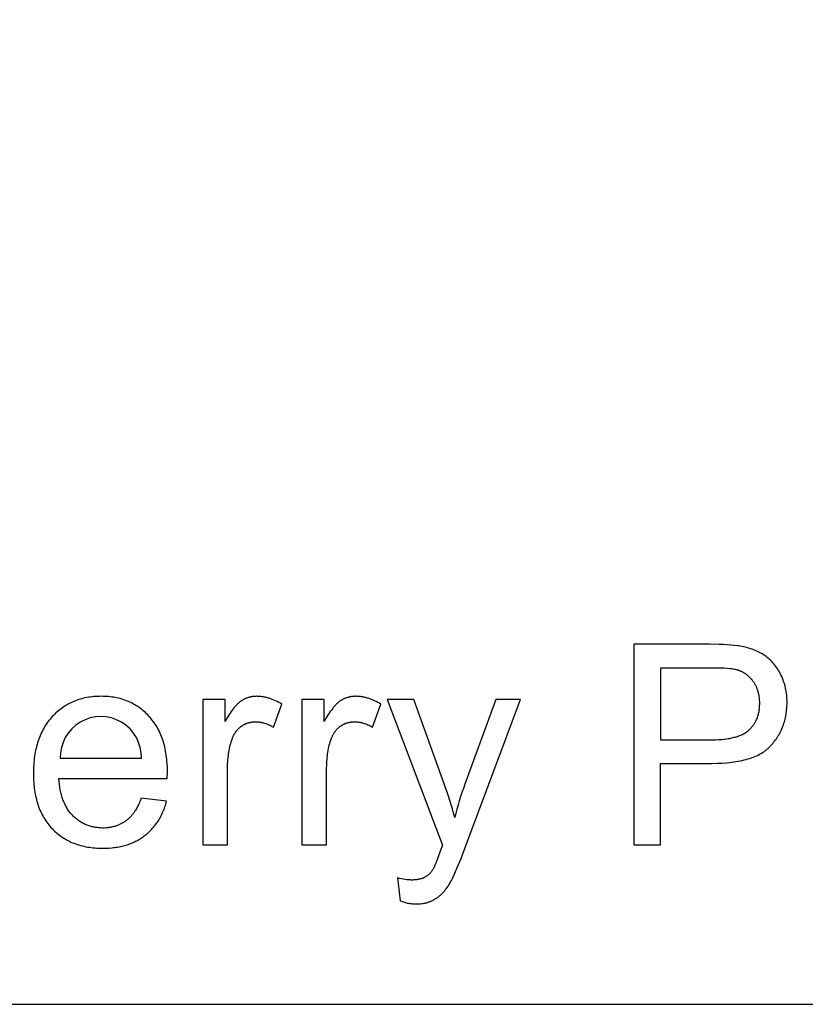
# Model space of a CAD drawing. Header units: millimetres. Extents: x 24 to 391, y -170 to 84.
# Tile 10 of 49: x 166 to 178, y -63 to -48. Entities that reach past the tile are written whole.
import ezdxf

# ---------------------------------------------------------------- set-up
doc = ezdxf.new("R2010")
doc.units = ezdxf.units.MM
doc.header["$MEASUREMENT"] = 0
doc.layers.add('丝印', color=250, linetype='Continuous')

msp = doc.modelspace()

# ---------------------------------------------------------------- linework, layer by layer
at = {"layer": '丝印'}
for points in [[(166.061, 2.254), (140.061, 2.254, 0.414214), (138.061, 0.254), (138.061, -60.991, 0.414214), (140.061, -62.991), (192.588, -62.991, 0.414214), (194.588, -60.991), (194.588, 0.254, 0.414214), (192.588, 2.254)], [(171.636, -61.446), (171.668, -61.456), (171.7, -61.465), (171.715, -61.47), (171.73, -61.473), (171.745, -61.477), (171.76, -61.48), (171.775, -61.482), (171.79, -61.484), (171.804, -61.486), (171.818, -61.488), (171.832, -61.489), (171.846, -61.49), (171.86, -61.491), (171.873, -61.491), (171.895, -61.49), (171.916, -61.489), (171.937, -61.488), (171.958, -61.485), (171.978, -61.482), (171.988, -61.481), (171.998, -61.479), (172.008, -61.477), (172.018, -61.475), (172.027, -61.472), (172.037, -61.47), (172.046, -61.467), (172.055, -61.464), (172.065, -61.461), (172.074, -61.458), (172.083, -61.454), (172.092, -61.451), (172.101, -61.447), (172.109, -61.443), (172.118, -61.439), (172.126, -61.435), (172.135, -61.43), (172.143, -61.426), (172.152, -61.421), (172.16, -61.416), (172.168, -61.411), (172.176, -61.406), (172.184, -61.4), (172.192, -61.395), (172.199, -61.389), (172.207, -61.383), (172.215, -61.377), (172.222, -61.371), (172.23, -61.364), (172.237, -61.357), (172.252, -61.343), (172.267, -61.328), (172.281, -61.313), (172.296, -61.297), (172.309, -61.28), (172.323, -61.262), (172.337, -61.243), (172.35, -61.224), (172.363, -61.204), (172.376, -61.183), (172.389, -61.161), (172.401, -61.139), (172.42, -61.102), (172.441, -61.057), (172.464, -61.006), (172.489, -60.948), (172.545, -60.811), (172.608, -60.646), (173.434, -58.436), (173.066, -58.436), (172.601, -59.702, 0.02614), (172.45, -60.197, 0.02362), (172.292, -59.694), (171.84, -58.436), (171.443, -58.436), (172.268, -60.613), (172.235, -60.703), (172.199, -60.802), (172.168, -60.881), (172.155, -60.913), (172.143, -60.939), (172.137, -60.951), (172.132, -60.961), (172.127, -60.97), (172.125, -60.974), (172.123, -60.977), (172.117, -60.986), (172.11, -60.995), (172.104, -61.004), (172.097, -61.012), (172.091, -61.02), (172.084, -61.028), (172.076, -61.035), (172.069, -61.043), (172.061, -61.05), (172.053, -61.056), (172.045, -61.063), (172.037, -61.069), (172.029, -61.075), (172.02, -61.081), (172.011, -61.086), (172.002, -61.092), (171.997, -61.094), (171.992, -61.097), (171.988, -61.099), (171.983, -61.101), (171.978, -61.104), (171.973, -61.106), (171.967, -61.108), (171.962, -61.11), (171.957, -61.112), (171.951, -61.113), (171.945, -61.115), (171.94, -61.117), (171.928, -61.12), (171.916, -61.122), (171.903, -61.125), (171.891, -61.127), (171.877, -61.129), (171.864, -61.13), (171.85, -61.131), (171.835, -61.132), (171.821, -61.133), (171.805, -61.133), (171.794, -61.133), (171.782, -61.132), (171.771, -61.132), (171.758, -61.131), (171.746, -61.129), (171.734, -61.128), (171.708, -61.124), (171.681, -61.12), (171.653, -61.114), (171.624, -61.108), (171.595, -61.1)], [(166.554, -59.313), (167.767, -59.313, 1.02884)]]:
    msp.add_lwpolyline(points, format="xyb", close=True, dxfattribs=at)
for points in [[(175.128, -60.609), (175.525, -60.609), (175.525, -59.389), (176.295, -59.389), (176.373, -59.388), (176.448, -59.385), (176.52, -59.38), (176.589, -59.373), (176.622, -59.368), (176.654, -59.363), (176.686, -59.358), (176.717, -59.352), (176.747, -59.345), (176.777, -59.338), (176.805, -59.331), (176.833, -59.323), (176.86, -59.314), (176.887, -59.305), (176.912, -59.296), (176.937, -59.286), (176.961, -59.275), (176.984, -59.264), (177.007, -59.252), (177.029, -59.24), (177.05, -59.227), (177.06, -59.221), (177.07, -59.214), (177.08, -59.207), (177.089, -59.2), (177.099, -59.193), (177.108, -59.186), (177.117, -59.179), (177.126, -59.172), (177.134, -59.164), (177.143, -59.156), (177.151, -59.148), (177.159, -59.14), (177.167, -59.132), (177.175, -59.124), (177.19, -59.107), (177.204, -59.091), (177.218, -59.073), (177.232, -59.056), (177.245, -59.038), (177.258, -59.021), (177.27, -59.003), (177.281, -58.984), (177.293, -58.966), (177.303, -58.947), (177.314, -58.928), (177.323, -58.909), (177.333, -58.889), (177.341, -58.87), (177.35, -58.85), (177.358, -58.83), (177.365, -58.809), (177.372, -58.789), (177.378, -58.768), (177.384, -58.747), (177.39, -58.726), (177.395, -58.704), (177.399, -58.682), (177.403, -58.66), (177.407, -58.638), (177.41, -58.616), (177.412, -58.593), (177.415, -58.57), (177.416, -58.547), (177.417, -58.524), (177.418, -58.5), (177.418, -58.476), (177.418, -58.449), (177.417, -58.421), (177.415, -58.394), (177.413, -58.367), (177.409, -58.341), (177.406, -58.314), (177.401, -58.288), (177.396, -58.263), (177.39, -58.237), (177.383, -58.212), (177.375, -58.187), (177.367, -58.163), (177.358, -58.138), (177.349, -58.114), (177.338, -58.091), (177.327, -58.067), (177.316, -58.044), (177.304, -58.022), (177.291, -58), (177.278, -57.979), (177.265, -57.959), (177.251, -57.939), (177.236, -57.92), (177.222, -57.902), (177.206, -57.884), (177.191, -57.867), (177.175, -57.85), (177.158, -57.834), (177.141, -57.819), (177.123, -57.805), (177.105, -57.791), (177.087, -57.778), (177.068, -57.765), (177.048, -57.753), (177.028, -57.741), (177.008, -57.73), (176.987, -57.72), (176.965, -57.709), (176.942, -57.7), (176.92, -57.691), (176.896, -57.682), (176.872, -57.674), (176.848, -57.667), (176.823, -57.66), (176.797, -57.654), (176.771, -57.648), (176.744, -57.642), (176.696, -57.634), (176.675, -57.631), (176.629, -57.625), (176.578, -57.62), (176.524, -57.616), (176.464, -57.613), (176.401, -57.611), (176.26, -57.609), (175.128, -57.609)], [(175.525, -59.035), (176.301, -59.035), (176.348, -59.035), (176.394, -59.033), (176.437, -59.03), (176.479, -59.026), (176.52, -59.021), (176.539, -59.018), (176.558, -59.015), (176.577, -59.011), (176.595, -59.008), (176.613, -59.004), (176.63, -58.999), (176.647, -58.995), (176.663, -58.99), (176.679, -58.985), (176.695, -58.979), (176.71, -58.973), (176.725, -58.967), (176.739, -58.961), (176.753, -58.955), (176.766, -58.948), (176.779, -58.941), (176.791, -58.933), (176.804, -58.925), (176.815, -58.917), (176.826, -58.909), (176.832, -58.905), (176.837, -58.901), (176.842, -58.896), (176.847, -58.892), (176.857, -58.883), (176.867, -58.874), (176.876, -58.864), (176.885, -58.854), (176.894, -58.844), (176.902, -58.834), (176.91, -58.824), (176.918, -58.813), (176.926, -58.802), (176.933, -58.791), (176.939, -58.78), (176.946, -58.768), (176.952, -58.756), (176.958, -58.744), (176.963, -58.732), (176.969, -58.719), (176.974, -58.707), (176.978, -58.694), (176.982, -58.681), (176.986, -58.667), (176.99, -58.654), (176.993, -58.64), (176.996, -58.626), (176.999, -58.611), (177.001, -58.597), (177.003, -58.582), (177.005, -58.567), (177.007, -58.552), (177.008, -58.536), (177.008, -58.521), (177.009, -58.505), (177.009, -58.489), (177.009, -58.465), (177.008, -58.443), (177.006, -58.42), (177.005, -58.409), (177.003, -58.398), (177.002, -58.387), (177, -58.376), (176.998, -58.366), (176.996, -58.355), (176.993, -58.345), (176.991, -58.334), (176.988, -58.324), (176.985, -58.314), (176.982, -58.304), (176.979, -58.294), (176.976, -58.284), (176.972, -58.275), (176.968, -58.265), (176.964, -58.256), (176.96, -58.246), (176.956, -58.237), (176.951, -58.228), (176.946, -58.219), (176.941, -58.21), (176.936, -58.201), (176.931, -58.192), (176.925, -58.183), (176.92, -58.175), (176.914, -58.166), (176.908, -58.158), (176.902, -58.15), (176.896, -58.142), (176.889, -58.134), (176.883, -58.127), (176.876, -58.119), (176.869, -58.112), (176.863, -58.105), (176.856, -58.098), (176.849, -58.092), (176.841, -58.085), (176.834, -58.079), (176.827, -58.073), (176.819, -58.067), (176.811, -58.061), (176.804, -58.055), (176.796, -58.05), (176.788, -58.044), (176.78, -58.039), (176.771, -58.034), (176.763, -58.03), (176.755, -58.025), (176.746, -58.021), (176.737, -58.017), (176.728, -58.013), (176.719, -58.009), (176.71, -58.005), (176.701, -58.002), (176.692, -57.998), (176.682, -57.995), (176.673, -57.992), (176.663, -57.989), (176.657, -57.988), (176.65, -57.986), (176.636, -57.983), (176.62, -57.98), (176.603, -57.978), (176.584, -57.975), (176.564, -57.973), (176.521, -57.969), (176.472, -57.967), (176.417, -57.964), (176.293, -57.963), (175.525, -57.963)], [(167.763, -59.909), (167.752, -59.938), (167.741, -59.965), (167.73, -59.992), (167.717, -60.018), (167.705, -60.042), (167.692, -60.066), (167.678, -60.089), (167.671, -60.1), (167.664, -60.11), (167.657, -60.121), (167.65, -60.131), (167.643, -60.141), (167.635, -60.151), (167.627, -60.16), (167.62, -60.17), (167.612, -60.179), (167.604, -60.187), (167.596, -60.196), (167.588, -60.204), (167.579, -60.212), (167.571, -60.22), (167.562, -60.228), (167.554, -60.235), (167.545, -60.242), (167.536, -60.249), (167.527, -60.255), (167.518, -60.262), (167.509, -60.268), (167.499, -60.274), (167.49, -60.279), (167.48, -60.285), (167.47, -60.29), (167.461, -60.295), (167.451, -60.3), (167.441, -60.305), (167.43, -60.309), (167.42, -60.313), (167.41, -60.318), (167.399, -60.321), (167.389, -60.325), (167.378, -60.328), (167.367, -60.332), (167.356, -60.335), (167.345, -60.337), (167.334, -60.34), (167.322, -60.342), (167.311, -60.345), (167.299, -60.347), (167.288, -60.348), (167.276, -60.35), (167.264, -60.351), (167.252, -60.352), (167.24, -60.353), (167.215, -60.355), (167.19, -60.355), (167.173, -60.355), (167.156, -60.354), (167.14, -60.353), (167.124, -60.352), (167.107, -60.35), (167.091, -60.348), (167.075, -60.346), (167.06, -60.343), (167.044, -60.34), (167.029, -60.336), (167.014, -60.333), (166.999, -60.328), (166.984, -60.324), (166.969, -60.319), (166.955, -60.313), (166.94, -60.307), (166.926, -60.301), (166.912, -60.295), (166.899, -60.288), (166.885, -60.281), (166.872, -60.273), (166.858, -60.265), (166.845, -60.257), (166.833, -60.248), (166.82, -60.239), (166.807, -60.229), (166.795, -60.22), (166.783, -60.209), (166.771, -60.199), (166.759, -60.188), (166.747, -60.176), (166.736, -60.165), (166.725, -60.153), (166.714, -60.14), (166.703, -60.128), (166.693, -60.115), (166.683, -60.101), (166.673, -60.087), (166.664, -60.073), (166.655, -60.059), (166.646, -60.044), (166.638, -60.029), (166.63, -60.014), (166.622, -59.998), (166.615, -59.982), (166.607, -59.966), (166.601, -59.949), (166.594, -59.932), (166.588, -59.915), (166.582, -59.898), (166.577, -59.88), (166.571, -59.861), (166.566, -59.843), (166.562, -59.824), (166.558, -59.804), (166.554, -59.785), (166.55, -59.765), (166.547, -59.745), (166.541, -59.703), (166.536, -59.66), (166.533, -59.616), (168.154, -59.616), (168.156, -59.518), (168.155, -59.452), (168.152, -59.387), (168.149, -59.356), (168.146, -59.325), (168.143, -59.294), (168.139, -59.264), (168.134, -59.234), (168.129, -59.205), (168.123, -59.177), (168.117, -59.148), (168.11, -59.121), (168.103, -59.093), (168.095, -59.067), (168.087, -59.04), (168.078, -59.014), (168.069, -58.989), (168.059, -58.964), (168.048, -58.94), (168.037, -58.916), (168.025, -58.892), (168.013, -58.869), (168.001, -58.847), (167.987, -58.825), (167.974, -58.803), (167.959, -58.782), (167.945, -58.761), (167.929, -58.741), (167.913, -58.721), (167.897, -58.702), (167.88, -58.683), (167.862, -58.665), (167.845, -58.647), (167.827, -58.63), (167.808, -58.614), (167.79, -58.598), (167.771, -58.582), (167.751, -58.568), (167.732, -58.553), (167.712, -58.54), (167.692, -58.527), (167.671, -58.514), (167.65, -58.502), (167.629, -58.491), (167.607, -58.48), (167.586, -58.47), (167.564, -58.461), (167.541, -58.452), (167.518, -58.443), (167.495, -58.435), (167.472, -58.428), (167.448, -58.421), (167.424, -58.415), (167.4, -58.41), (167.376, -58.405), (167.351, -58.401), (167.325, -58.397), (167.3, -58.394), (167.274, -58.391), (167.248, -58.389), (167.221, -58.388), (167.195, -58.387), (167.168, -58.386), (167.14, -58.387), (167.112, -58.388), (167.085, -58.389), (167.058, -58.391), (167.031, -58.394), (167.005, -58.397), (166.979, -58.401), (166.953, -58.405), (166.928, -58.41), (166.903, -58.416), (166.878, -58.422), (166.854, -58.429), (166.83, -58.436), (166.806, -58.444), (166.782, -58.453), (166.759, -58.462), (166.737, -58.472), (166.714, -58.482), (166.692, -58.493), (166.67, -58.505), (166.649, -58.517), (166.628, -58.53), (166.607, -58.543), (166.587, -58.557), (166.567, -58.571), (166.547, -58.586), (166.527, -58.602), (166.508, -58.618), (166.489, -58.635), (166.471, -58.653), (166.453, -58.671), (166.435, -58.689), (166.418, -58.708), (166.401, -58.728), (166.385, -58.748), (166.369, -58.769), (166.354, -58.79), (166.339, -58.811), (166.325, -58.834), (166.311, -58.856), (166.299, -58.879), (166.286, -58.903), (166.274, -58.927), (166.263, -58.951), (166.252, -58.976), (166.242, -59.001), (166.232, -59.027), (166.223, -59.054), (166.215, -59.08), (166.207, -59.108), (166.199, -59.136), (166.192, -59.164), (166.186, -59.193), (166.18, -59.222), (166.175, -59.252), (166.17, -59.282), (166.166, -59.312), (166.163, -59.344), (166.16, -59.375), (166.157, -59.407), (166.155, -59.44), (166.154, -59.473), (166.153, -59.541), (166.154, -59.606), (166.155, -59.638), (166.157, -59.669), (166.159, -59.7), (166.162, -59.731), (166.166, -59.761), (166.17, -59.791), (166.175, -59.82), (166.18, -59.849), (166.186, -59.877), (166.192, -59.905), (166.199, -59.932), (166.206, -59.959), (166.214, -59.986), (166.222, -60.012), (166.231, -60.037), (166.241, -60.062), (166.251, -60.087), (166.262, -60.111), (166.273, -60.134), (166.285, -60.158), (166.297, -60.18), (166.31, -60.203), (166.323, -60.224), (166.337, -60.246), (166.351, -60.267), (166.366, -60.287), (166.382, -60.307), (166.398, -60.327), (166.415, -60.346), (166.432, -60.364), (166.45, -60.382), (166.468, -60.4), (166.486, -60.417), (166.505, -60.433), (166.524, -60.449), (166.544, -60.464), (166.564, -60.479), (166.584, -60.493), (166.605, -60.506), (166.626, -60.519), (166.647, -60.531), (166.669, -60.543), (166.692, -60.554), (166.714, -60.565), (166.737, -60.575), (166.761, -60.584), (166.784, -60.593), (166.809, -60.602), (166.833, -60.609), (166.858, -60.617), (166.884, -60.623), (166.909, -60.629), (166.936, -60.635), (166.962, -60.64), (166.989, -60.644), (167.016, -60.648), (167.044, -60.651), (167.072, -60.653), (167.1, -60.655), (167.129, -60.657), (167.158, -60.658), (167.188, -60.658), (167.235, -60.657), (167.281, -60.655), (167.325, -60.651), (167.347, -60.649), (167.369, -60.646), (167.39, -60.643), (167.412, -60.64), (167.432, -60.636), (167.453, -60.632), (167.473, -60.628), (167.494, -60.623), (167.513, -60.617), (167.533, -60.612), (167.552, -60.606), (167.571, -60.6), (167.59, -60.593), (167.609, -60.586), (167.627, -60.579), (167.645, -60.571), (167.663, -60.563), (167.68, -60.554), (167.697, -60.545), (167.714, -60.536), (167.731, -60.527), (167.747, -60.517), (167.763, -60.507), (167.779, -60.496), (167.795, -60.485), (167.81, -60.474), (167.825, -60.462), (167.84, -60.45), (167.855, -60.438), (167.869, -60.425), (167.883, -60.413), (167.896, -60.399), (167.909, -60.386), (167.922, -60.372), (167.935, -60.358), (167.947, -60.344), (167.959, -60.329), (167.971, -60.315), (167.983, -60.299), (167.994, -60.284), (168.005, -60.268), (168.015, -60.252), (168.026, -60.236), (168.036, -60.219), (168.045, -60.202), (168.055, -60.185), (168.064, -60.168), (168.072, -60.15), (168.081, -60.132), (168.089, -60.113), (168.097, -60.095), (168.105, -60.076), (168.112, -60.057), (168.119, -60.037), (168.126, -60.017), (168.132, -59.997), (168.144, -59.956)], [(169.018, -58.765), (169.018, -58.436), (168.687, -58.436), (168.687, -60.609), (169.055, -60.609), (169.055, -59.471), (169.056, -59.413), (169.059, -59.357), (169.061, -59.329), (169.064, -59.301), (169.067, -59.274), (169.071, -59.247), (169.075, -59.22), (169.079, -59.194), (169.084, -59.168), (169.09, -59.142), (169.096, -59.116), (169.102, -59.091), (169.109, -59.066), (169.117, -59.041), (169.122, -59.025), (169.128, -59.01), (169.134, -58.995), (169.137, -58.988), (169.141, -58.98), (169.144, -58.973), (169.148, -58.966), (169.151, -58.959), (169.155, -58.952), (169.159, -58.946), (169.163, -58.939), (169.167, -58.933), (169.171, -58.926), (169.176, -58.92), (169.18, -58.914), (169.185, -58.908), (169.189, -58.902), (169.194, -58.896), (169.199, -58.891), (169.204, -58.885), (169.209, -58.88), (169.214, -58.874), (169.22, -58.869), (169.225, -58.864), (169.231, -58.859), (169.236, -58.854), (169.242, -58.849), (169.248, -58.844), (169.254, -58.84), (169.26, -58.835), (169.266, -58.831), (169.272, -58.827), (169.278, -58.823), (169.284, -58.819), (169.291, -58.815), (169.297, -58.811), (169.303, -58.808), (169.31, -58.805), (169.316, -58.801), (169.323, -58.798), (169.329, -58.795), (169.336, -58.793), (169.343, -58.79), (169.349, -58.788), (169.356, -58.785), (169.363, -58.783), (169.37, -58.781), (169.377, -58.779), (169.384, -58.777), (169.391, -58.776), (169.398, -58.774), (169.405, -58.773), (169.412, -58.772), (169.419, -58.771), (169.426, -58.77), (169.434, -58.769), (169.441, -58.768), (169.448, -58.768), (169.456, -58.767), (169.463, -58.767), (169.471, -58.767), (169.479, -58.767), (169.488, -58.767), (169.496, -58.768), (169.504, -58.768), (169.513, -58.769), (169.521, -58.77), (169.53, -58.771), (169.538, -58.772), (169.547, -58.773), (169.555, -58.775), (169.564, -58.776), (169.572, -58.778), (169.58, -58.78), (169.589, -58.782), (169.606, -58.787), (169.623, -58.792), (169.64, -58.798), (169.656, -58.805), (169.673, -58.812), (169.69, -58.82), (169.707, -58.828), (169.724, -58.837), (169.741, -58.847), (169.868, -58.505), (169.844, -58.491), (169.82, -58.477), (169.796, -58.465), (169.772, -58.453), (169.748, -58.443), (169.724, -58.433), (169.701, -58.424), (169.677, -58.416), (169.665, -58.412), (169.653, -58.409), (169.641, -58.406), (169.63, -58.403), (169.618, -58.4), (169.606, -58.398), (169.594, -58.396), (169.583, -58.394), (169.571, -58.392), (169.559, -58.391), (169.547, -58.389), (169.536, -58.388), (169.524, -58.387), (169.512, -58.387), (169.501, -58.387), (169.489, -58.386), (169.481, -58.386), (169.473, -58.387), (169.465, -58.387), (169.457, -58.388), (169.449, -58.388), (169.442, -58.389), (169.434, -58.39), (169.426, -58.391), (169.418, -58.392), (169.411, -58.394), (169.403, -58.395), (169.395, -58.397), (169.388, -58.399), (169.38, -58.401), (169.373, -58.403), (169.366, -58.405), (169.358, -58.407), (169.351, -58.41), (169.344, -58.412), (169.336, -58.415), (169.329, -58.418), (169.322, -58.421), (169.315, -58.424), (169.308, -58.428), (169.301, -58.431), (169.294, -58.435), (169.287, -58.439), (169.28, -58.443), (169.273, -58.447), (169.266, -58.451), (169.26, -58.456), (169.253, -58.46), (169.246, -58.465), (169.239, -58.47), (169.232, -58.475), (169.226, -58.481), (169.219, -58.487), (169.212, -58.493), (169.205, -58.5), (169.198, -58.507), (169.191, -58.514), (169.184, -58.522), (169.169, -58.538), (169.155, -58.555), (169.14, -58.573), (169.126, -58.593), (169.111, -58.614), (169.096, -58.636), (169.081, -58.659), (169.05, -58.71)], [(170.499, -58.765), (170.499, -58.436), (170.167, -58.436), (170.167, -60.609), (170.536, -60.609), (170.536, -59.471), (170.537, -59.413), (170.54, -59.357), (170.542, -59.329), (170.544, -59.301), (170.547, -59.274), (170.551, -59.247), (170.555, -59.22), (170.56, -59.194), (170.565, -59.168), (170.57, -59.142), (170.576, -59.116), (170.583, -59.091), (170.59, -59.066), (170.597, -59.041), (170.602, -59.025), (170.608, -59.01), (170.614, -58.995), (170.618, -58.988), (170.621, -58.98), (170.625, -58.973), (170.628, -58.966), (170.632, -58.959), (170.636, -58.952), (170.64, -58.946), (170.644, -58.939), (170.648, -58.933), (170.652, -58.926), (170.656, -58.92), (170.661, -58.914), (170.665, -58.908), (170.67, -58.902), (170.675, -58.896), (170.68, -58.891), (170.685, -58.885), (170.69, -58.88), (170.695, -58.874), (170.7, -58.869), (170.706, -58.864), (170.711, -58.859), (170.717, -58.854), (170.722, -58.849), (170.728, -58.844), (170.734, -58.84), (170.74, -58.835), (170.746, -58.831), (170.752, -58.827), (170.759, -58.823), (170.765, -58.819), (170.771, -58.815), (170.777, -58.811), (170.784, -58.808), (170.79, -58.805), (170.797, -58.801), (170.803, -58.798), (170.81, -58.795), (170.816, -58.793), (170.823, -58.79), (170.83, -58.788), (170.837, -58.785), (170.843, -58.783), (170.85, -58.781), (170.857, -58.779), (170.864, -58.777), (170.871, -58.776), (170.878, -58.774), (170.885, -58.773), (170.892, -58.772), (170.9, -58.771), (170.907, -58.77), (170.914, -58.769), (170.921, -58.768), (170.929, -58.768), (170.936, -58.767), (170.944, -58.767), (170.951, -58.767), (170.96, -58.767), (170.968, -58.767), (170.976, -58.768), (170.985, -58.768), (170.993, -58.769), (171.002, -58.77), (171.01, -58.771), (171.019, -58.772), (171.027, -58.773), (171.036, -58.775), (171.044, -58.776), (171.052, -58.778), (171.061, -58.78), (171.069, -58.782), (171.086, -58.787), (171.103, -58.792), (171.12, -58.798), (171.137, -58.805), (171.154, -58.812), (171.171, -58.82), (171.188, -58.828), (171.204, -58.837), (171.221, -58.847), (171.348, -58.505), (171.324, -58.491), (171.3, -58.477), (171.276, -58.465), (171.252, -58.453), (171.229, -58.443), (171.205, -58.433), (171.181, -58.424), (171.157, -58.416), (171.146, -58.412), (171.134, -58.409), (171.122, -58.406), (171.11, -58.403), (171.098, -58.4), (171.087, -58.398), (171.075, -58.396), (171.063, -58.394), (171.051, -58.392), (171.04, -58.391), (171.028, -58.389), (171.016, -58.388), (171.005, -58.387), (170.993, -58.387), (170.981, -58.387), (170.97, -58.386), (170.962, -58.386), (170.954, -58.387), (170.946, -58.387), (170.938, -58.388), (170.93, -58.388), (170.922, -58.389), (170.914, -58.39), (170.906, -58.391), (170.899, -58.392), (170.891, -58.394), (170.883, -58.395), (170.876, -58.397), (170.868, -58.399), (170.861, -58.401), (170.853, -58.403), (170.846, -58.405), (170.839, -58.407), (170.831, -58.41), (170.824, -58.412), (170.817, -58.415), (170.81, -58.418), (170.802, -58.421), (170.795, -58.424), (170.788, -58.428), (170.781, -58.431), (170.774, -58.435), (170.767, -58.439), (170.76, -58.443), (170.754, -58.447), (170.747, -58.451), (170.74, -58.456), (170.733, -58.46), (170.726, -58.465), (170.72, -58.47), (170.713, -58.475), (170.706, -58.481), (170.699, -58.487), (170.692, -58.493), (170.685, -58.5), (170.678, -58.507), (170.671, -58.514), (170.664, -58.522), (170.65, -58.538), (170.635, -58.555), (170.621, -58.573), (170.606, -58.593), (170.591, -58.614), (170.576, -58.636), (170.561, -58.659), (170.53, -58.71)]]:
    msp.add_lwpolyline(points, close=True, dxfattribs=at)

doc.saveas('drawing.dxf')
